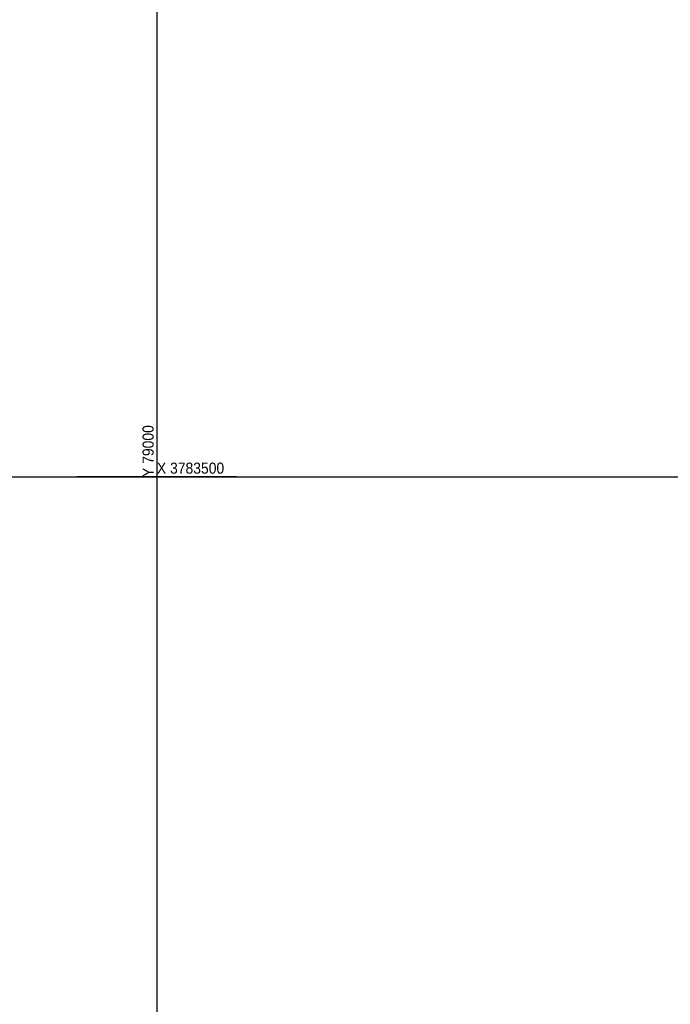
# Model space of a CAD drawing. Header units: millimetres. Extents: x -79464 to -76785, y -3788210 to -3782955.
# Tile 121 of 131: x -79031 to -78884, y -3783619 to -3783397. Entities that reach past the tile are written whole.
import ezdxf
from ezdxf.enums import TextEntityAlignment as Align

# ---------------------------------------------------------------- set-up
doc = ezdxf.new("R2010")
doc.units = ezdxf.units.MM
doc.header["$LTSCALE"] = 8
doc.header["$MEASUREMENT"] = 0
doc.layers.add('GRID', color=7, linetype='Continuous')
doc.styles.add('Arial Narrow', font='arial.ttf', dxfattribs={"height": 1})

msp = doc.modelspace()

# ---------------------------------------------------------------- linework, layer by layer
at = {"layer": 'GRID', "color": 3, "lineweight": 25}
for p, q in [((-79000, -3783482), (-79000, -3783518)), ((-78982, -3783500), (-79018, -3783500))]:
    msp.add_line(p, q, dxfattribs=at)
at = {"layer": 'GRID', "color": 9}
for points in [[(-79000, -3783217.04), (-79000, -3784493.28)], [(-79264.96, -3783500), (-77988.72, -3783500)]]:
    msp.add_lwpolyline(points, dxfattribs=at)

# ---------------------------------------------------------------- texts
at = {"layer": 'GRID', "color": 5, "style": 'Arial Narrow', "width": 0.9}
msp.add_text('Y 79000', height=2.5, rotation=90, dxfattribs=at).set_placement((-79000, -3783500, 7.64), align=Align.BOTTOM_LEFT)
msp.add_text('X 3783500', height=2.5, dxfattribs=at).set_placement((-79000, -3783500, 7.64), align=Align.BOTTOM_LEFT)

doc.saveas('drawing.dxf')
